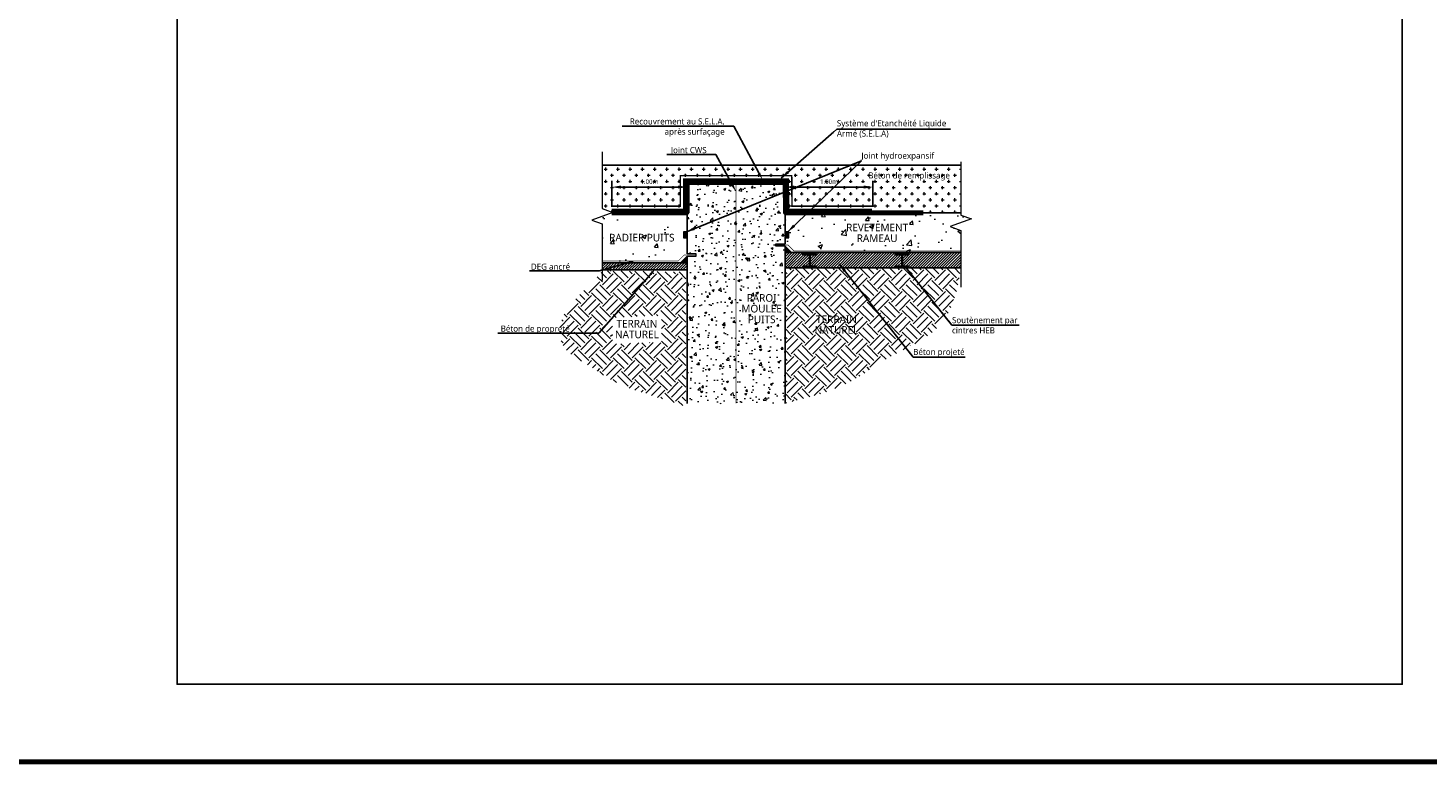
# Model space of a CAD drawing. Header units: millimetres. Extents: x -3314 to 21255525, y -15000 to 1735000.
# Tile 37 of 109: x 13163 to 13620, y 11216 to 11455. Entities that reach past the tile are written whole.
import ezdxf
from ezdxf import colors
from ezdxf.entities.mleader import LeaderData, LeaderLine
from ezdxf.math import Vec2, Vec3

# ---------------------------------------------------------------- set-up
doc = ezdxf.new("R2010")
doc.units = ezdxf.units.MM
doc.linetypes.add('CACHE', pattern=[0.375, 0.25, -0.125])
doc.linetypes.add('CONTINU', pattern=[0])
for name, color, linetype, lineweight in [('Dessin_AXE', 8, 'Continuous', 5), ('Dessin_HACHURES', 253, 'Continuous', 9), ('Matériel_Joint Hydroexpansif', 140, 'CACHE', 0), ("Matériel_Profilé d'arrêt d'eau paroi moulée", 3, 'CACHE', 0), ('Produit_Enduit de protection au feu', 6, 'Continuous', 0), ('SYSTEME_DEG_ Geomembrane SYNTHETIQUE', 1, 'Continuous', 9), ('SYSTEME_S.E.L.A', 210, 'CACHE', 0)]:
    doc.layers.add(name, color=color, linetype=linetype, lineweight=lineweight)
for name, color, linetype in [('Dessin_CONTOURS BETON', 7, 'Continuous'), ('Dessin_COTATIONS', 7, 'Continuous'), ('Dessin_TEXTES', 7, 'CONTINU')]:
    doc.layers.add(name, color=color, linetype=linetype)
doc.styles.add('Arial', font='segoeui.ttf')
doc.styles.add('txt-moyen', font='segoeui.ttf')
doc.dimstyles.new('1000F2', dxfattribs={"dimscale": 10, "dimtxt": 0.25, "dimasz": 0.3, "dimexe": 0.2, "dimexo": 0, "dimgap": 0.1, "dimtad": 1, "dimzin": 0, "dimdsep": 46, "dimtxsty": 'txt-moyen', "dimcen": 0.1, "dimclrd": 256, "dimclre": 256, "dimclrt": 256, "dimazin": 0, "dimtfac": 1, "dimtmove": 2, "dimatfit": 3, "dimfxl": 1, "dimtolj": 1, "dimtzin": 0, "dimlwd": -1, "dimlwe": -1, "dimarcsym": 0})
pattern_1 = [(45, (14500.9359, 14955.03123), (-0.44194174, 0.44194174), [])]
pattern_2 = [(50, (14500.936, 14955.031), (14.345204, -1.255043), [1.5, -16.5]), (355, (14500.936, 14955.031), (-2.775027, 15.04384), [1.2, -13.2]), (100.45144, (14502.131, 14954.927), (11.570177, 13.7888), [1.274804, -14.02284]), (46.1842, (14500.936, 14959.031), (21.34483, -3.310386), [2.25, -24.75]), (96.63564, (14502.715, 14958.755), (18.69324, 19.48237), [1.91221, -21.03428]), (351.18416, (14500.936, 14959.031), (18.69324, 19.48237), [1.8, -19.8]), (21, (14502.936, 14958.031), (11.93814, -8.052378), [1.5, -16.5]), (326, (14502.936, 14958.031), (4.866307, 14.503), [1.2, -13.2]), (71.45144, (14503.931, 14957.36), (16.80445, 6.450623), [1.274804, -14.02284]), (37.5, (14500.936, 14955.031), (0.243197, 6.657877), [0, -13.04, 0, -13.4, 0, -13.25]), (7.5, (14500.936, 14955.031), (5.261391, 7.888234), [0, -7.64, 0, -12.74, 0, -5.05]), (327.5, (14496.476, 14955.031), (10.676449, -0.4510974), [0, -5, 0, -15.6, 0, -20.7]), (317.5, (14494.476, 14955.031), (11.663723, 2.0021), [0, -6.5, 0, -10.36, 0, -14.7])]

# ---------------------------------------------------------------- blocks, each defined once
blk = doc.blocks.new('*D213')
at = {"layer": 'Defpoints', "color": 0, "transparency": 16777216}
for p in [(13438.68, 11403.19), (13409.98, 11394.89), (13438.68, 11394.79)]:
    blk.add_point(p, dxfattribs=at)
at = {"layer": 'Dessin_COTATIONS', "linetype": 'CONTINU', "transparency": 16777216}
for p, q in [((13409.98, 11396.89), (13409.98, 11405.19)), ((13438.68, 11396.79), (13438.68, 11405.19)), ((13412.98, 11403.19), (13435.68, 11403.19))]:
    blk.add_line(p, q, dxfattribs=at)
at = {"layer": 'Dessin_COTATIONS', "transparency": 16777216}
for points in [[(13412.98, 11403.69), (13412.98, 11402.69), (13409.98, 11403.19)], [(13435.68, 11402.69), (13435.68, 11403.69), (13438.68, 11403.19)]]:
    blk.add_solid(points, dxfattribs=at)
at = {"layer": 'Dessin_COTATIONS', "transparency": 16777216, "insert": (13424.33, 11404.95), "char_height": 1.5, "attachment_point": 5, "style": 'txt-moyen'}
blk.add_mtext('\\A1;1.00m', dxfattribs=at)
blk = doc.blocks.new('*D214')
at = {"layer": 'Defpoints', "color": 0, "transparency": 16777216}
for p in [(13353.4, 11403.19), (13353.4, 11394.79), (13377.98, 11394.79)]:
    blk.add_point(p, dxfattribs=at)
at = {"layer": 'Dessin_COTATIONS', "linetype": 'CONTINU', "transparency": 16777216}
for p, q in [((13353.4, 11396.79), (13353.4, 11405.19)), ((13377.98, 11396.79), (13377.98, 11405.19)), ((13374.98, 11403.19), (13356.4, 11403.19))]:
    blk.add_line(p, q, dxfattribs=at)
at = {"layer": 'Dessin_COTATIONS', "transparency": 16777216}
for points in [[(13356.4, 11403.69), (13356.4, 11402.69), (13353.4, 11403.19)], [(13374.98, 11402.69), (13374.98, 11403.69), (13377.98, 11403.19)]]:
    blk.add_solid(points, dxfattribs=at)
at = {"layer": 'Dessin_COTATIONS', "transparency": 16777216, "insert": (13365.69, 11404.95), "char_height": 1.5, "attachment_point": 5, "style": 'txt-moyen'}
blk.add_mtext('\\A1;1.00m', dxfattribs=at)

msp = doc.modelspace()

# ---------------------------------------------------------------- hatches: boundary and pattern name
at = {"layer": 'Dessin_CONTOURS BETON', "linetype": 'Continuous'}
h = msp.add_hatch(color=252, dxfattribs=at)
h.dxf.hatch_style = 1
h.paths.add_polyline_path([(13420.2694, 11381.4447), (13420.2694, 11381.0975), (13418.2606, 11381.0975, 0.41421356), (13418.1366, 11380.9735), (13418.1366, 11377.4519, 0.41421356), (13418.2606, 11377.3279), (13420.2694, 11377.3279), (13420.2694, 11376.9807), (13415.8054, 11376.9807), (13415.8054, 11377.3279), (13417.8142, 11377.3279, 0.41421356), (13417.9382, 11377.4519), (13417.9382, 11380.9735, 0.41421356), (13417.8142, 11381.0975), (13415.8054, 11381.0975), (13415.8054, 11381.4447)])
h = msp.add_hatch(color=252, dxfattribs=at)
h.dxf.hatch_style = 1
h.paths.add_polyline_path([(13450.4427, 11381.4447), (13450.4427, 11381.0975), (13448.4339, 11381.0975, 0.41421356), (13448.3099, 11380.9735), (13448.3099, 11377.4519, 0.41421356), (13448.4339, 11377.3279), (13450.4427, 11377.3279), (13450.4427, 11376.9807), (13445.9787, 11376.9807), (13445.9787, 11377.3279), (13447.9875, 11377.3279, 0.41421356), (13448.1115, 11377.4519), (13448.1115, 11380.9735, 0.41421356), (13447.9875, 11381.0975), (13445.9787, 11381.0975), (13445.9787, 11381.4447)])
at = {"layer": 'Dessin_HACHURES', "linetype": 'CONTINU'}
h = msp.add_hatch(dxfattribs=at)
h.set_pattern_fill('CROSS', color=256, scale=8)
h.set_pattern_definition([(0, (14500.936, 14955.0312), (2, 2), [1, -3]), (90, (14501.436, 14954.5312), (-2, 2), [1, -3])])
h.paths.add_polyline_path([(13467.3745, 11394.786), (13467.3745, 11410.3383), (13350.3095, 11410.3383), (13350.3095, 11396.163), (13353.7439, 11394.913), (13353.395, 11394.786), (13377.9824, 11394.786), (13377.9824, 11404.728), (13409.9824, 11404.728), (13409.9824, 11394.786)])
h.paths.add_polyline_path([(13437.0046, 11405.2961), (13464.0292, 11405.0961), (13464.4292, 11408.0175), (13436.6046, 11408.6175)], flags=24)
at = {"layer": 'Dessin_HACHURES'}
h = msp.add_hatch(dxfattribs=at)
h.set_pattern_fill('AR-CONC', color=256)
h.set_pattern_definition([(50, (14500.936, 14955.031), (7.172602, -0.627521), [0.75, -8.25]), (355, (14500.936, 14955.031), (-1.387513, 7.521921), [0.6, -6.6]), (100.45144, (14501.5336, 14954.979), (5.785088, 6.8944), [0.637402, -7.011421]), (46.1842, (14500.936, 14957.031), (10.672413, -1.655193), [1.125, -12.375]), (96.63564, (14501.825, 14956.893), (9.34662, 9.741186), [0.956103, -10.517138]), (351.18416, (14500.936, 14957.031), (9.34662, 9.741186), [0.9, -9.9]), (21, (14501.936, 14956.531), (5.9690705, -4.026189), [0.75, -8.25]), (326, (14501.936, 14956.531), (2.433153, 7.2515), [0.6, -6.6]), (71.45144, (14502.433, 14956.196), (8.402224, 3.225312), [0.637402, -7.011421]), (37.5, (14500.936, 14955.0312), (0.1215986, 3.3289385), [0, -6.52, 0, -6.7, 0, -6.625]), (7.5, (14500.936, 14955.0312), (2.6306954, 3.944117), [0, -3.82, 0, -6.37, 0, -2.525]), (327.5, (14498.706, 14955.0312), (5.3382244, -0.2255487), [0, -2.5, 0, -7.8, 0, -10.35]), (317.5, (14497.706, 14955.031), (5.8318617, 1.00105), [0, -3.25, 0, -5.18, 0, -7.35])])
edge = h.paths.add_edge_path()
edge.add_spline(control_points=[(13409.9824, 11394.786), (13409.8637, 11394.8044), (13409.5023, 11394.8604), (13409.1905, 11396.36), (13409.1517, 11398.5058), (13409.1676, 11401.1304), (13409.4929, 11403.3694), (13408.3168, 11404.2338), (13406.0833, 11403.8863), (13402.9938, 11404.1783), (13398.4389, 11403.9157), (13394.0417, 11403.5244), (13390.3155, 11404.2894), (13387.697, 11403.755), (13387.071, 11404.592), (13386.9829, 11404.728)], knot_values=[0.33037088, 0.33037088, 0.33037088, 0.33037088, 0.66911786, 1.36131928, 4.25037654, 7.53205486, 9.58939148, 9.94088635, 11.75101375, 15.82914417, 19.48804236, 25.39587671, 28.7339182, 31.42306163, 31.89888312, 31.89888312, 31.89888312, 31.89888312], degree=3, periodic=0)
edge.add_line((13386.9829, 11404.728), (13377.9824, 11404.728))
edge.add_line((13377.9824, 11404.728), (13377.9824, 11381.361))
edge.add_line((13377.9824, 11381.361), (13380.9835, 11381.361))
edge.add_line((13380.9835, 11381.361), (13380.9835, 11380.6245))
edge.add_line((13380.9835, 11380.6245), (13377.9824, 11380.6245))
edge.add_line((13377.9824, 11380.6245), (13377.9824, 11332.5913))
edge.add_line((13377.9824, 11332.5913), (13391.4824, 11332.5913))
edge.add_line((13391.4824, 11332.5913), (13392.7324, 11336.0257))
edge.add_line((13392.7324, 11336.0257), (13393.9824, 11332.5913))
edge.add_line((13393.9824, 11332.5913), (13409.9824, 11332.5913))
edge.add_line((13409.9824, 11332.5913), (13409.9824, 11394.786))
h.paths.add_polyline_path([(13394.2995, 11357.7914), (13410.2989, 11357.7914), (13410.2989, 11369.9431), (13394.2995, 11369.9431)], flags=9)
h = msp.add_hatch(dxfattribs=at)
h.set_pattern_fill('AR-CONC', color=256, scale=2)
h.set_pattern_definition(pattern_2)
h.paths.add_polyline_path([(13353.395, 11394.786), (13346.8752, 11392.413), (13350.3095, 11391.163), (13350.3095, 11379.0424), (13375.0811, 11379.0424), (13377.0315, 11380.9927), (13380.9835, 11380.9927), (13380.9835, 11381.361), (13377.9824, 11381.361), (13377.9824, 11394.786)])
h.paths.add_polyline_path([(13351.6661, 11384.0288), (13377.367, 11384.0288), (13377.367, 11389.1806), (13351.6661, 11389.1806)], flags=24)
h = msp.add_hatch(dxfattribs=at)
h.set_pattern_fill('AR-CONC', color=256, scale=2)
h.set_pattern_definition(pattern_2)
edge = h.paths.add_edge_path()
edge.add_line((13467.3745, 11381.786), (13467.3745, 11389.02))
edge.add_line((13467.3745, 11389.02), (13463.9402, 11390.27))
edge.add_line((13463.9402, 11390.27), (13470.8089, 11392.77))
edge.add_line((13470.8089, 11392.77), (13467.3745, 11394.02))
edge.add_line((13467.3745, 11394.02), (13467.3745, 11394.786))
edge.add_line((13467.3745, 11394.786), (13415.6221, 11394.786))
edge.add_ellipse((13410.6007, 11396.1381), major_axis=(5.4422, 0), ratio=0.64435839, start_angle=619.937965, end_angle=704.929844, ccw=False)
edge.add_line((13409.9824, 11392.6541), (13409.9824, 11388.6187))
edge.add_line((13409.9824, 11388.6187), (13411.1824, 11388.6187))
edge.add_line((13411.1824, 11388.6187), (13411.1824, 11386.6187))
edge.add_line((13411.1824, 11386.6187), (13409.9824, 11386.6187))
edge.add_line((13409.9824, 11386.6187), (13409.9824, 11381.786))
edge.add_line((13409.9824, 11381.786), (13467.3745, 11381.786))
edge = h.paths.add_edge_path(flags=17)
edge.add_ellipse((13410.6007, 11396.1381), major_axis=(5.4422, 0), ratio=0.64435839, start_angle=259.937965, end_angle=344.929844)
edge.add_line((13415.6221, 11394.786), (13413.9824, 11394.786))
edge.add_line((13413.9824, 11394.786), (13413.9824, 11393.986))
edge.add_line((13413.9824, 11393.986), (13409.9824, 11393.986))
edge.add_line((13409.9824, 11393.986), (13409.9824, 11392.6541))
h.paths.add_polyline_path([(13427.3909, 11384.2765), (13452.5085, 11384.2765), (13452.5085, 11392.9283), (13427.3909, 11392.9283)], flags=24)
at = {"layer": 'Dessin_HACHURES', "linetype": 'Continuous'}
h = msp.add_hatch(dxfattribs=at)
h.set_pattern_fill('ANSI31', color=256, scale=1.845, angle=90)
h.set_pattern_definition([(135, (13679.58991, 10368.17084), (-0.1630765, -0.1630765), [])])
h.paths.add_polyline_path([(13409.9824, 11383.9055), (13409.9824, 11381.7903), (13412.0977, 11381.7903)])
at = {"layer": 'Dessin_HACHURES'}
h = msp.add_hatch(dxfattribs=at)
h.set_pattern_fill('ANSI31', color=256, scale=5)
h.set_pattern_definition(pattern_1)
h.paths.add_polyline_path([(13377.9824, 11378.5049), (13350.3095, 11378.5049), (13350.3095, 11376.1344), (13377.9824, 11376.1344)])
at = {"layer": 'Dessin_HACHURES', "linetype": 'Continuous'}
h = msp.add_hatch(dxfattribs=at)
h.set_pattern_fill('ANSI31', color=256, scale=1.845, angle=90)
h.set_pattern_definition([(135, (13647.58991, 10364.88975), (-0.1630765, -0.1630765), [])])
h.paths.add_polyline_path([(13377.9824, 11380.6245), (13377.9824, 11378.5093), (13375.8672, 11378.5093)])
at = {"layer": 'Dessin_HACHURES'}
h = msp.add_hatch(dxfattribs=at)
h.set_pattern_fill('ANSI31', color=256, scale=5)
h.set_pattern_definition(pattern_1)
h.paths.add_polyline_path([(13409.9824, 11381.786), (13409.9824, 11376.786), (13467.3745, 11376.786), (13467.3745, 11381.786)])
h.paths.add_polyline_path([(13450.4427, 11381.0975), (13448.4339, 11381.0975, 0.41421356), (13448.3099, 11380.9735), (13448.3099, 11377.4519, 0.41421356), (13448.4339, 11377.3279), (13450.4427, 11377.3279), (13450.4427, 11376.9807), (13445.9787, 11376.9807), (13445.9787, 11377.3279), (13447.9875, 11377.3279, 0.41421356), (13448.1115, 11377.4519), (13448.1115, 11380.9735, 0.41421356), (13447.9875, 11381.0975), (13445.9787, 11381.0975), (13445.9787, 11381.4447), (13450.4427, 11381.4447)], flags=16)
h.paths.add_polyline_path([(13420.2694, 11381.0975), (13418.2606, 11381.0975, 0.41421356), (13418.1366, 11380.9735), (13418.1366, 11377.4519, 0.41421356), (13418.2606, 11377.3279), (13420.2694, 11377.3279), (13420.2694, 11376.9807), (13415.8054, 11376.9807), (13415.8054, 11377.3279), (13417.8142, 11377.3279, 0.41421356), (13417.9382, 11377.4519), (13417.9382, 11380.9735, 0.41421356), (13417.8142, 11381.0975), (13415.8054, 11381.0975), (13415.8054, 11381.4447), (13420.2694, 11381.4447)], flags=16)
h = msp.add_hatch(dxfattribs=at)
h.set_pattern_fill('EARTH', color=256, scale=20, angle=45)
h.set_pattern_definition([(45, (14583.3827, 14953.696), (4e-16, 7.071068), [5, -5]), (45, (14582.057, 14955.022), (4e-16, 7.071068), [5, -5]), (45, (14580.731, 14956.348), (4e-16, 7.071068), [5, -5]), (135, (14580.731, 14957.2317), (-7.071068, 9e-16), [5, -5]), (135, (14582.057, 14958.5575), (-7.071068, 9e-16), [5, -5]), (135, (14583.3827, 14959.8833), (-7.071068, 9e-16), [5, -5])])
edge = h.paths.add_edge_path()
edge.add_spline(control_points=[(13377.6351, 11331.2562), (13374.795, 11333.331), (13358.0103, 11336.15), (13345.8412, 11345.384), (13336.223, 11349.9464), (13336.0022, 11360.8944), (13341.7661, 11366.8471), (13345.9109, 11370.9881), (13350.5167, 11375.9074)], knot_values=[0, 0, 0, 0, 25.1677903, 34.51568633, 45.35197496, 57.32251171, 70.39892308, 77.0716262, 77.0716262, 77.0716262, 77.0716262], degree=3, periodic=0)
edge.add_line((13350.5167, 11375.9074), (13377.6351, 11375.4509))
edge.add_line((13377.6351, 11375.4509), (13377.6351, 11331.2562))
h.paths.add_polyline_path([(13369.6909, 11352.5902), (13353.6112, 11351.9501), (13353.6112, 11360.6018), (13369.6909, 11361.242)], flags=16)
h = msp.add_hatch(dxfattribs=at)
h.set_pattern_fill('EARTH', color=256, scale=20, angle=45)
h.set_pattern_definition([(45, (14500.936, 14955.031), (4e-16, 7.071068), [5, -5]), (45, (14499.61, 14956.357), (4e-16, 7.071068), [5, -5]), (45, (14498.2843, 14957.683), (4e-16, 7.071068), [5, -5]), (135, (14498.2843, 14958.567), (-7.071068, 9e-16), [5, -5]), (135, (14499.61, 14959.8926), (-7.071068, 9e-16), [5, -5]), (135, (14500.936, 14961.2184), (-7.071068, 9e-16), [5, -5])])
edge = h.paths.add_edge_path()
edge.add_spline(control_points=[(13409.9824, 11332.5913), (13418.258, 11334.655), (13429.6073, 11337.4851), (13441.7764, 11346.7191), (13451.3946, 11351.2815), (13462.0236, 11357.6707), (13466.0447, 11368.1223), (13467.0387, 11374.598), (13467.3745, 11376.786)], knot_values=[0, 0, 0, 0, 25.1677903, 34.51568633, 45.35197496, 57.32251171, 70.39892308, 77.0716262, 77.0716262, 77.0716262, 77.0716262], degree=3, periodic=0)
edge.add_line((13467.3745, 11376.786), (13409.9824, 11376.786))
edge.add_line((13409.9824, 11376.786), (13409.9824, 11332.5913))
h.paths.add_polyline_path([(13417.9267, 11353.9254), (13435.4778, 11353.9254), (13435.4778, 11362.5771), (13417.9267, 11362.5771)], flags=24)
at = {"layer": 'Matériel_Joint Hydroexpansif'}
h = msp.add_hatch(color=256, dxfattribs=at)
h.dxf.hatch_style = 1
h.paths.add_polyline_path([(13377.9824, 11386.6187), (13377.9824, 11388.6187), (13376.7824, 11388.6187), (13376.7824, 11386.6187)])
h = msp.add_hatch(color=256, dxfattribs=at)
h.dxf.hatch_style = 1
h.paths.add_polyline_path([(13411.1824, 11386.6187), (13411.1824, 11388.6187), (13409.9824, 11388.6187), (13409.9824, 11386.6187)])

# ---------------------------------------------------------------- linework, layer by layer
at = {"layer": 'Defpoints', "lineweight": 70}
for p in [(8721.2504, 11215.5146), (9841.2504, 11215.5146)]:
    msp.add_line(p, (14273.133, 11215.5146), dxfattribs=at)
msp.add_lwpolyline([(13353.395, 11394.786), (13377.9824, 11394.786), (13377.9824, 11404.728), (13409.9824, 11404.728), (13410.0824, 11394.786), (13455.0824, 11394.786)], dxfattribs=at)
at = {"layer": 'Dessin_AXE', "linetype": 'CONTINU', "flags": 128}
for points in [[(13350.3095, 11414.663), (13350.3095, 11396.163), (13353.7439, 11394.913), (13346.8752, 11392.413), (13350.3095, 11391.163), (13350.3095, 11372.663)], [(13467.3745, 11415.0343), (13467.3745, 11394.02), (13470.8089, 11392.77), (13463.9402, 11390.27), (13467.3745, 11389.02), (13467.3745, 11370.52)]]:
    msp.add_lwpolyline(points, dxfattribs=at)
at = {"layer": 'Dessin_CONTOURS BETON', "linetype": 'Continuous'}
for p, q in [((13377.9824, 11404.728), (13409.9824, 11404.728)), ((13409.9824, 11394.886), (13409.9824, 11398.786)), ((13410.0824, 11394.786), (13413.9824, 11394.786))]:
    msp.add_line(p, q, dxfattribs=at)
at = {"layer": 'Dessin_CONTOURS BETON', "linetype": 'CONTINU'}
for p, q in [((13353.395, 11394.786), (13377.9824, 11394.786)), ((13409.9824, 11394.786), (13467.3745, 11394.786)), ((13350.3095, 11378.5049), (13377.9824, 11378.5049)), ((13409.9824, 11381.786), (13467.3745, 11381.786)), ((13437.6554, 11381.786), (13409.9824, 11381.786)), ((13350.3095, 11376.1344), (13377.9824, 11376.1344)), ((13467.3745, 11376.786), (13409.9824, 11376.786)), ((13409.9824, 11376.786), (13467.3745, 11376.786))]:
    msp.add_line(p, q, dxfattribs=at)
at = {"layer": 'Dessin_CONTOURS BETON', "linetype": 'Continuous', "flags": 128}
for points in [[(13467.3745, 11410.3383), (13350.3095, 11410.3383)], [(13377.9824, 11404.728), (13377.9824, 11385.437)], [(13377.9824, 11404.728), (13377.9824, 11381.361)], [(13409.9824, 11404.728), (13409.9824, 11394.786)], [(13409.9824, 11394.786), (13409.9824, 11384.6421)], [(13409.9824, 11383.9055), (13409.9824, 11335.8724)], [(13409.9824, 11383.9055), (13409.9824, 11332.5913)], [(13377.9824, 11380.6245), (13377.9824, 11332.5913)], [(13467.3745, 11381.786), (13409.9824, 11381.786)], [(13420.2694, 11381.4447), (13415.8054, 11381.4447)], [(13415.8054, 11381.4447), (13415.8054, 11381.0975)], [(13420.2694, 11381.0975), (13420.2694, 11381.4447)], [(13450.4427, 11381.4447), (13445.9787, 11381.4447)], [(13445.9787, 11381.4447), (13445.9787, 11381.0975)], [(13450.4427, 11381.0975), (13450.4427, 11381.4447)], [(13415.8054, 11377.3279), (13415.8054, 11376.9807)], [(13420.2694, 11376.9807), (13415.8054, 11376.9807)], [(13420.2694, 11376.9807), (13420.2694, 11377.3279)], [(13445.9787, 11377.3279), (13445.9787, 11376.9807)], [(13450.4427, 11376.9807), (13445.9787, 11376.9807)], [(13450.4427, 11376.9807), (13450.4427, 11377.3279)], [(13377.8653, 11344.8943), (13377.9824, 11344.8943)]]:
    msp.add_lwpolyline(points, dxfattribs=at)
at = {"layer": 'Dessin_CONTOURS BETON', "lineweight": 13, "flags": 128}
for points in [[(13409.9824, 11383.9055), (13409.9824, 11383.9055), (13406.9814, 11383.9055), (13406.9814, 11383.9055), (13406.9814, 11384.6421), (13406.9814, 11384.6421), (13409.9824, 11384.6421), (13409.9824, 11384.6421)], [(13377.9824, 11380.6245), (13377.9824, 11380.6245), (13380.9835, 11380.6245), (13380.9835, 11380.6245), (13380.9835, 11381.361), (13380.9835, 11381.361), (13377.9824, 11381.361), (13377.9824, 11381.361)]]:
    msp.add_lwpolyline(points, dxfattribs=at)
at = {"layer": 'Dessin_CONTOURS BETON', "flags": 128}
for points in [[(13409.9824, 11383.9055), (13412.0977, 11381.7903)], [(13377.9824, 11380.6245), (13375.8672, 11378.5093)]]:
    msp.add_lwpolyline(points, dxfattribs=at)
at = {"layer": 'Dessin_CONTOURS BETON', "linetype": 'Continuous', "flags": 128}
for points in [[(13415.8054, 11381.0975), (13417.8142, 11381.0975, -0.41421356), (13417.9382, 11380.9735), (13417.9382, 11377.4519, -0.41421356), (13417.8142, 11377.3279), (13415.8054, 11377.3279)], [(13420.2694, 11377.3279), (13418.2606, 11377.3279, -0.41421356), (13418.1366, 11377.4519), (13418.1366, 11380.9735, -0.41421356), (13418.2606, 11381.0975), (13420.2694, 11381.0975)], [(13445.9787, 11381.0975), (13447.9875, 11381.0975, -0.41421356), (13448.1115, 11380.9735), (13448.1115, 11377.4519, -0.41421356), (13447.9875, 11377.3279), (13445.9787, 11377.3279)], [(13450.4427, 11377.3279), (13448.4339, 11377.3279, -0.41421356), (13448.3099, 11377.4519), (13448.3099, 11380.9735, -0.41421356), (13448.4339, 11381.0975), (13450.4427, 11381.0975)]]:
    msp.add_lwpolyline(points, format="xyb", dxfattribs=at)
at = {"layer": 'Dessin_HACHURES', "linetype": 'Continuous', "flags": 128}
msp.add_lwpolyline([(13377.9824, 11380.6245), (13377.9824, 11344.8943)], dxfattribs=at)
at = {"layer": 'Matériel_Joint Hydroexpansif', "linetype": 'Continuous'}
for points in [[(13377.9824, 11386.6187), (13377.9824, 11388.6187), (13376.7824, 11388.6187), (13376.7824, 11386.6187)], [(13411.1824, 11386.6187), (13411.1824, 11388.6187), (13409.9824, 11388.6187), (13409.9824, 11386.6187)]]:
    msp.add_lwpolyline(points, close=True, dxfattribs=at)
at = {"layer": "Matériel_Profilé d'arrêt d'eau paroi moulée", "lineweight": 13, "const_width": 0.2}
msp.add_lwpolyline([(13393.9824, 11404.728), (13393.9824, 11332.5913)], dxfattribs=at)
at = {"layer": 'Produit_Enduit de protection au feu', "linetype": 'ByBlock', "const_width": 0.5}
msp.add_lwpolyline([(13353.395, 11396.9873), (13375.7811, 11396.9873), (13375.7811, 11406.9293), (13412.1617, 11406.9293), (13412.2617, 11396.9873), (13438.4824, 11396.9873)], dxfattribs=at)
at = {"layer": 'SYSTEME_DEG_ Geomembrane SYNTHETIQUE', "linetype": 'CONTINU', "const_width": 0.2}
for points in [[(13406.9814, 11384.2738), (13410.9334, 11384.2738), (13412.8838, 11382.3234), (13467.3745, 11382.3234)], [(13380.9835, 11380.9927), (13377.0315, 11380.9927), (13375.0811, 11379.0424), (13350.3095, 11379.0424)]]:
    msp.add_lwpolyline(points, dxfattribs=at)
at = {"layer": 'SYSTEME_S.E.L.A', "linetype": 'ByBlock', "ltscale": 5, "const_width": 1}
msp.add_lwpolyline([(13353.395, 11395.5873), (13377.1811, 11395.5873), (13377.1811, 11405.5293), (13410.7757, 11405.5293), (13410.8757, 11395.5873), (13438.3824, 11395.5873)], dxfattribs=at)

# ---------------------------------------------------------------- texts
at = {"layer": 'Dessin_TEXTES', "insert": (13426.9088, 11422.127), "char_height": 2, "width": 36.891479, "attachment_point": 4, "style": 'txt-moyen', "bg_fill": 2}
msp.add_mtext("Système d'Etanchéité Liquide Armé (S.E.L.A)", dxfattribs=at)
at = {"layer": 'Dessin_TEXTES', "style": 'Arial'}
for s, insert, char_height, attachment_point, line_spacing_factor in [('^JBéton de remplissage', (13463.8132, 11405.3215), 2, 9, 0.666667), ('REVETEMENT \\PRAMEAU', (13440.052, 11388.2249), 2.5, 5, 0.84)]:
    msp.add_mtext(s, dxfattribs=dict(at, insert=insert, char_height=char_height, attachment_point=attachment_point, line_spacing_factor=line_spacing_factor))
at = {"layer": 'Dessin_TEXTES', "insert": (13352.5657, 11387.9366), "char_height": 2.5, "attachment_point": 1, "style": 'txt-moyen'}
msp.add_mtext_dynamic_manual_height_columns('RADIER PUITS', width=24.196781, gutter_width=2.5, heights=[0], dxfattribs=at)
at = {"layer": 'Dessin_TEXTES', "color": 7, "char_height": 2.5, "line_spacing_factor": 0.84, "style": 'Arial'}
for s, insert, attachment_point in [('PAROI\\PMOULEE\\PPUITS', (13402.335, 11363.4898), 5), ('TERRAIN\\PNATUREL', (13361.6116, 11359.8453), 2), ('TERRAIN\\PNATUREL', (13426.773, 11361.2905), 2)]:
    msp.add_mtext(s, dxfattribs=dict(at, insert=insert, attachment_point=attachment_point))

# ---------------------------------------------------------------- dimensions: what is measured, and where the dimension line sits
at = {"layer": 'Dessin_COTATIONS', "linetype": 'CONTINU'}
for base, p1, p2, picture, middle in [((13353.395, 11403.186), (13377.9824, 11394.786), (13353.395, 11394.786), '*D214', (13365.6887, 11404.9518)), ((13438.6785, 11403.186), (13409.9824, 11394.886), (13438.6785, 11394.786), '*D213', (13424.3305, 11404.9518))]:
    dim = msp.add_linear_dim(base=base, p1=p1, p2=p2, text='1.00m', dimstyle='1000F2', override={"dimtxt": 0.15, "dimexo": 0.2, "dimtxsty": 'txt-moyen', "dimtfill": 0, "dimtfillclr": 0}, dxfattribs=at)
    dim.commit()
    dim.dimension.update_dxf_attribs({"geometry": picture, "text_midpoint": middle})

# ---------------------------------------------------------------- leaders
at = {"layer": 'Dessin_TEXTES'}
msp.add_leader([(13410.7824, 11388.5031), (13434.9211, 11411.7758), (13459.358, 11411.7758)], dimstyle='1000F2', override={"dimgap": 0.1, "dimtad": 0}, dxfattribs=at)
at = {"layer": 'Dessin_TEXTES', "linetype": 'CONTINU'}
ml = msp.add_multileader_mtext('Standard', dxfattribs=at)
ml.set_content('\\pxsm1;Recouvrement au S.E.L.A. \\Paprès surfaçage', color=256, style='txt-moyen')
ml.set_leader_properties(linetype='ByLayer', lineweight=-1)
ml.build(insert=Vec2(0, 0))
ml.multileader.update_dxf_attribs({"text_left_attachment_type": 6, "text_right_attachment_type": 6, "dogleg_length": 1, "arrow_head_size": 2.5})
ctx = ml.context
ctx.base_point, ctx.char_height, ctx.arrow_head_size, ctx.plane_origin = Vec3(13355.6506, 11423.0414), 2, 2.5, Vec3(13363.9334, 11361.0003)
ctx.left_attachment, ctx.right_attachment, ctx.text_align_type = 6, 6, 2
notes = []
notes.append((ctx, [(0, (1, 1, 0), (13393.2672, 11423.0233), (-1, 0), 1, [(0, [(13402.6525, 11405.5849)], 0, [])])]))
ctx.mtext.insert, ctx.mtext.alignment, ctx.mtext.flow_direction = Vec3(13390.2672, 11425.6293), 3, 5
ml = msp.add_multileader_mtext('Standard', dxfattribs=at)
ml.set_content('Joint CWS', color=256, style='txt-moyen')
ml.set_leader_properties(linetype='ByLayer', lineweight=-1)
ml.build(insert=Vec2(0, 0))
ml.multileader.update_dxf_attribs({"text_left_attachment_type": 6, "text_right_attachment_type": 6, "dogleg_length": 1, "arrow_head_size": 2.5})
ctx = ml.context
ctx.base_point, ctx.char_height, ctx.arrow_head_size, ctx.plane_origin = Vec3(13369.4165, 11413.8645), 2, 2.5, Vec3(13358.0581, 11351.8235)
ctx.left_attachment, ctx.right_attachment, ctx.text_align_type = 6, 6, 2
notes.append((ctx, [(0, (1, 1, 0), (13387.3919, 11413.8645), (-1, 0), 1, [(0, [(13393.9824, 11401.6625)], 0, [])])]))
ctx.mtext.insert, ctx.mtext.alignment, ctx.mtext.flow_direction = Vec3(13384.3919, 11416.2645), 3, 5
ml = msp.add_multileader_mtext('Standard', dxfattribs=at)
ml.set_content('DEG ancré', color=256, style='txt-moyen')
ml.set_leader_properties(linetype='ByLayer', lineweight=-1)
ml.build(insert=Vec2(0, 0))
ml.multileader.update_dxf_attribs({"text_left_attachment_type": 6, "text_right_attachment_type": 6, "dogleg_length": 7.5, "arrow_head_size": 2.5})
ctx = ml.context
ctx.base_point, ctx.char_height, ctx.arrow_head_size, ctx.plane_origin = Vec3(13325.1028, 11375.8071), 2, 2.5, Vec3(13358.6967, 11351.6629)
ctx.left_attachment, ctx.right_attachment, ctx.text_align_type = 6, 6, 2
notes.append((ctx, [(0, (1, 1, 0), (13349.2917, 11375.8071), (-1, 0), 7.5, [(0, [(13361.0105, 11379.1233)], 0, [])])]))
ctx.mtext.insert, ctx.mtext.alignment, ctx.mtext.flow_direction = Vec3(13339.7917, 11378.2071), 3, 5
ml = msp.add_multileader_mtext('Standard', dxfattribs=at)
ml.set_content('Béton de propreté', color=256, style='txt-moyen')
ml.set_leader_properties(linetype='ByLayer', lineweight=-1)
ml.build(insert=Vec2(0, 0))
ml.multileader.update_dxf_attribs({"text_left_attachment_type": 6, "text_right_attachment_type": 6, "dogleg_length": 7.5, "arrow_head_size": 2.5})
ctx = ml.context
ctx.base_point, ctx.char_height, ctx.arrow_head_size, ctx.plane_origin = Vec3(13315.6193, 11355.4455), 2, 2.5, Vec3(13358.572, 11331.3025)
ctx.left_attachment, ctx.right_attachment, ctx.text_align_type = 6, 6, 2
notes.append((ctx, [(0, (1, 1, 0), (13349.167, 11355.4467), (-1, 0), 7.5, [(0, [(13367.6812, 11376.5439)], 0, [])])]))
ctx.mtext.insert, ctx.mtext.alignment, ctx.mtext.flow_direction = Vec3(13339.667, 11358.0007), 3, 5
for ctx, leaders in notes:
    for number, flags, end, landing, length, lines in leaders:
        leader = LeaderData()
        leader.index, (leader.has_last_leader_line, leader.has_dogleg_vector, leader.attachment_direction) = number, flags
        leader.last_leader_point, leader.dogleg_vector, leader.dogleg_length = Vec3(end), Vec3(landing), length
        for number, points, colour, breaks in lines:
            line = LeaderLine()
            line.index, line.vertices, line.color, line.breaks = number, Vec3.list(points), colors.encode_raw_color(colour), breaks
            leader.lines.append(line)
        ctx.leaders.append(leader)

# ---------------------------------------------------------------- next in the draw order: texts
at = {"layer": 'Dessin_TEXTES', "char_height": 2, "attachment_point": 7, "style": 'txt-moyen', "bg_fill": 2}
for s, insert, width in [('Joint hydroexpansif', (13434.9211, 11411.7758), 36.891479), ('Béton projeté', (13451.8278, 11347.7055), 26.02748)]:
    msp.add_mtext(s, dxfattribs=dict(at, insert=insert, width=width))

# ---------------------------------------------------------------- next in the draw order: leaders
at = {"layer": 'Dessin_TEXTES'}
for points in [[(13408.7101, 11406.1085), (13426.9088, 11422.127), (13463.9783, 11422.127)], [(13377.5824, 11388.5031), (13434.9211, 11411.7758), (13434.6304, 11411.8528)], [(13427.6424, 11378.092), (13451.8278, 11347.7055), (13468.7933, 11347.7055)]]:
    msp.add_leader(points, dimstyle='1000F2', override={"dimgap": 0.1, "dimtad": 0}, dxfattribs=at)

# ---------------------------------------------------------------- next in the draw order: texts
at = {"layer": 'Dessin_TEXTES', "insert": (13464.4888, 11358.0768), "char_height": 2, "width": 26.02748, "attachment_point": 4, "style": 'txt-moyen', "bg_fill": 2}
msp.add_mtext('Soutènement par cintres HEB', dxfattribs=at)

# ---------------------------------------------------------------- next in the draw order: linework, layer by layer
at = {"layer": 'Defpoints', "linetype": 'Continuous'}
msp.add_lwpolyline([(13211.4962, 11492.9089), (13611.4937, 11492.9089), (13611.4937, 11240.9089), (13211.4962, 11240.9089)], close=True, dxfattribs=at)

# ---------------------------------------------------------------- next in the draw order: leaders
at = {"layer": 'Dessin_TEXTES'}
msp.add_leader([(13449.4427, 11376.9807), (13464.4888, 11358.0768), (13486.4452, 11358.0768)], dimstyle='1000F2', override={"dimgap": 0.1, "dimtad": 0}, dxfattribs=at)

doc.saveas('drawing.dxf')
